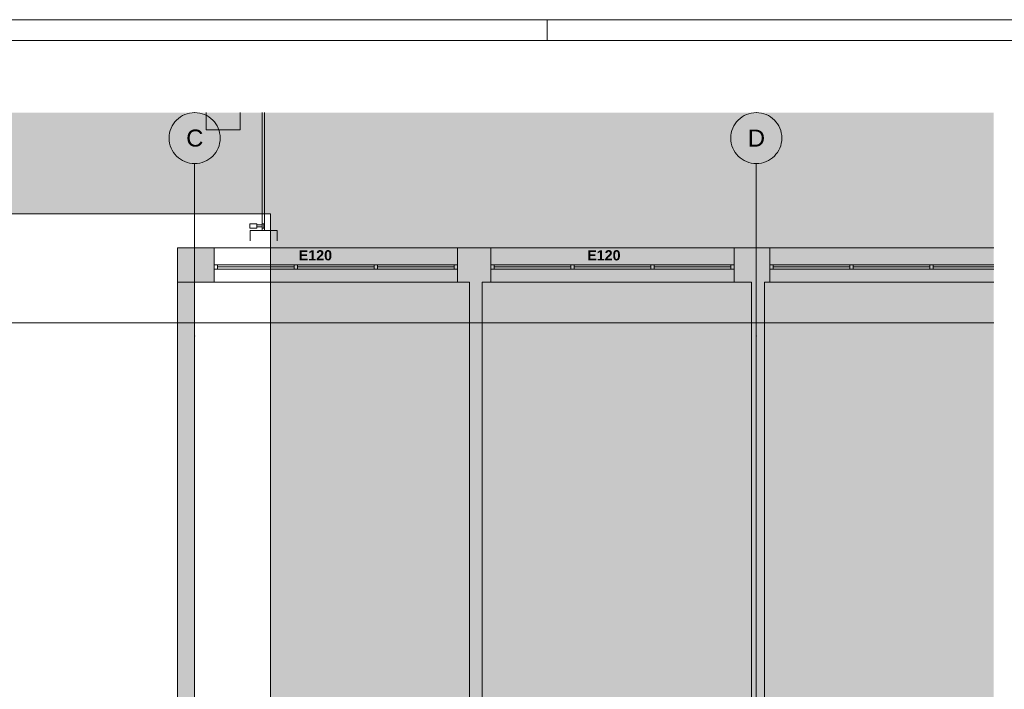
# Paper-space layout 'A-36 RZUT - PIĘTRO 6' of a CAD drawing. Header units: millimetres. Extents: x 0 to 800, y 0 to 500.
# Tile 13 of 17: x 316 to 547, y 343 to 500. Entities that reach past the tile are written whole.
import ezdxf
from ezdxf.xclip import XClip

# ---------------------------------------------------------------- set-up
doc = ezdxf.new("R2010")
doc.units = ezdxf.units.MM
doc.header["$MEASUREMENT"] = 0
doc.header["$XCLIPFRAME"] = 0
doc.linetypes.add('DASHDOTX2', pattern=[1000, 500, -250, 0, -250])
doc.linetypes.add('PRZERYWANA_DU_A', pattern=[550, 350, -200])
for name, color, linetype, lineweight in [('0_Nr_pióra__2', 8, 'Continuous', 13), ('A_Arkusz_Nr_pióra__1', 7, 'Continuous', 20), ('A_podkład_Nr_pióra__2', 8, 'Continuous', 13), ('A_ściany_Nr_pióra__1', 7, 'Continuous', 20)]:
    doc.layers.add(name, color=color, linetype=linetype, lineweight=lineweight)
for name, color, linetype, lineweight, true_color in [('A_Arkusz_Nr_pióra__237', 7, 'Continuous', 5, 0x343434), ('A_osie_Nr_pióra__16', 7, 'Continuous', 5, 0x0f0f0f), ('A_osie_Nr_pióra__76', 7, 'Continuous', 5, 0x2d2d2d), ('A_ppoż proj_Nr_pióra__8', 7, 'Continuous', 13, 0x4c4c4c), ('A_ściany_Nr_pióra__19', 7, 'Continuous', 5, 0x191919), ('Okna Archicada_Nr_pióra__19', 7, 'Continuous', 5, 0x191919)]:
    doc.layers.add(name, color=color, linetype=linetype, lineweight=lineweight, true_color=true_color)
doc.layers.add('A_podrys', color=7, linetype='Continuous')
doc.layers.add('A_ściany', color=7, linetype='Continuous')
doc.styles.add('STYL_AUTOMATYCZNY_1', font='arial.ttf')
doc.styles.add('STYL_AUTOMATYCZNY_3', font='arial.ttf')

# ---------------------------------------------------------------- blocks, each defined once
blk = doc.blocks.new('Rysunek_1_1', base_point=(-3193.41, -631.4))
at = {"linetype": 'Continuous', "lineweight": 0, "true_color": 0x484848}
blk.add_hatch(color=251, dxfattribs=at).paths.add_polyline_path([(44.07, 126.75), (60.84, 126.75), (60.84, 454.37), (374.97, 454.37), (374.97, 316.75), (544.97, 316.75), (544.97, 478.17), (44.07, 478.17)])
at = {"layer": 'A_ściany', "linetype": 'Continuous', "lineweight": 0, "true_color": 0x000000}
for points in [[(361.78, 438.27), (361.78, 446.37), (353.18, 446.37), (353.18, 438.27)], [(426.78, 438.27), (426.78, 446.37), (418.98, 446.37), (418.98, 438.27)], [(492.38, 438.27), (492.38, 446.37), (483.98, 446.37), (483.98, 438.27)], [(357.17, 311.45), (357.17, 438.27), (353.18, 438.27), (353.18, 307.39)], [(424.78, 311.45), (424.78, 438.27), (421.78, 438.27), (421.78, 311.45)], [(491.09, 311.45), (491.09, 438.27), (488.09, 438.27), (488.09, 311.45)]]:
    blk.add_hatch(color=18, dxfattribs=at).paths.add_polyline_path(points)
at = {"layer": '0_Nr_pióra__2', "color": 8, "linetype": 'PRZERYWANA_DU_A', "lineweight": 13, "ltscale": 2, "flags": 128}
blk.add_lwpolyline([(544.97, 316.75), (374.97, 316.75), (374.97, 454.37), (60.84, 454.37), (60.84, 126.75)], dxfattribs=at)
at = {"layer": 'A_osie_Nr_pióra__16', "color": 250, "linetype": 'DASHDOTX2', "lineweight": 5, "ltscale": 2, "true_color": 0x0f0f0f}
for p, q in [((357.18, 425.66), (357.18, 466.17)), ((489.18, 425.66), (489.18, 466.17)), ((544.97, 428.75), (96.57, 428.75)), ((357.18, 425.66), (357.18, 126.75)), ((489.18, 425.66), (489.18, 126.75))]:
    blk.add_line(p, q, dxfattribs=at)
for p in [(357.18, 425.66), (357.18, 425.66), (489.18, 425.66), (489.18, 425.66)]:
    blk.add_point(p, dxfattribs=at)
at = {"layer": 'A_osie_Nr_pióra__76', "color": 250, "linetype": 'Continuous', "lineweight": 5, "ltscale": 2, "true_color": 0x2d2d2d}
for centre in [(357.18, 472.17), (489.18, 472.17)]:
    blk.add_circle(centre, 6, dxfattribs=at)
at = {"layer": 'A_podkład_Nr_pióra__2', "color": 8, "linetype": 'Continuous', "lineweight": 13, "ltscale": 2}
for p, q in [((359.86, 478.17), (359.86, 474.11)), ((367.86, 474.11), (367.86, 478.17)), ((373.05, 478.17), (373.05, 450.41)), ((373.56, 450.41), (373.56, 478.17)), ((359.86, 474.11), (367.86, 474.11)), ((370.17, 451.02), (370.17, 452.05)), ((370.17, 452.05), (371.82, 452.05)), ((371.82, 452.05), (371.82, 451.02)), ((371.82, 451.74), (373.05, 451.74)), ((373.05, 451.33), (371.82, 451.33)), ((373.46, 452.05), (373.05, 452.05)), ((373.46, 451.02), (373.46, 452.05)), ((371.82, 451.02), (370.17, 451.02)), ((370.26, 448.01), (370.26, 450.41)), ((376.56, 450.41), (370.26, 450.41)), ((373.05, 451.02), (373.46, 451.02)), ((376.56, 450.41), (376.56, 448.01))]:
    blk.add_line(p, q, dxfattribs=at)
at = {"layer": 'A_ściany_Nr_pióra__1', "color": 7, "linetype": 'Continuous', "lineweight": 20, "ltscale": 2}
for p, q in [((361.78, 446.37), (361.78, 438.27)), ((418.98, 446.37), (418.98, 438.27)), ((426.78, 446.37), (426.78, 438.27)), ((483.98, 446.37), (483.98, 438.27)), ((492.38, 446.37), (492.38, 438.27))]:
    blk.add_line(p, q, dxfattribs=at)
at = {"layer": 'A_ściany_Nr_pióra__1', "color": 7, "linetype": 'Continuous', "lineweight": 20, "ltscale": 2, "flags": 128}
for points in [[(361.78, 446.37), (353.18, 446.37)], [(353.18, 446.37), (353.18, 438.27)], [(426.78, 446.37), (418.98, 446.37)], [(492.38, 446.37), (483.98, 446.37)], [(357.17, 438.27), (353.18, 438.27)], [(353.18, 438.27), (353.18, 307.39)], [(353.18, 438.27), (361.78, 438.27)], [(357.17, 311.45), (357.17, 438.27)], [(418.98, 438.27), (421.78, 438.27)], [(421.78, 438.27), (421.78, 311.45)], [(424.78, 438.27), (426.78, 438.27)], [(424.78, 311.45), (424.78, 438.27)], [(483.98, 438.27), (488.09, 438.27)], [(488.09, 438.27), (488.09, 311.45)], [(491.09, 438.27), (492.38, 438.27)], [(491.09, 311.45), (491.09, 438.27)]]:
    blk.add_lwpolyline(points, dxfattribs=at)
at = {"layer": 'A_ściany_Nr_pióra__19', "color": 250, "linetype": 'Continuous', "lineweight": 5, "ltscale": 2, "true_color": 0x191919}
for p, q in [((418.98, 446.37), (361.78, 446.37)), ((483.98, 446.37), (426.78, 446.37)), ((544.97, 446.37), (492.38, 446.37)), ((361.78, 438.27), (418.98, 438.27)), ((426.78, 438.27), (483.98, 438.27)), ((492.38, 438.27), (544.97, 438.27))]:
    blk.add_line(p, q, dxfattribs=at)
at = {"layer": 'Okna Archicada_Nr_pióra__19', "color": 250, "linetype": 'Continuous', "lineweight": 5, "ltscale": 2, "true_color": 0x191919}
for p, q in [((418.98, 442.37), (361.78, 442.37)), ((361.78, 442.37), (361.78, 441.37)), ((362.58, 442.37), (362.58, 441.37)), ((380.58, 442.37), (380.58, 441.37)), ((381.38, 442.37), (381.38, 441.37)), ((399.38, 442.37), (399.38, 441.37)), ((400.18, 442.37), (400.18, 441.37)), ((418.18, 442.37), (418.18, 441.37)), ((418.98, 441.37), (418.98, 442.37)), ((483.98, 442.37), (426.78, 442.37)), ((426.78, 442.37), (426.78, 441.37)), ((427.58, 442.37), (427.58, 441.37)), ((445.58, 442.37), (445.58, 441.37)), ((446.38, 442.37), (446.38, 441.37)), ((464.38, 442.37), (464.38, 441.37)), ((465.18, 442.37), (465.18, 441.37)), ((483.18, 442.37), (483.18, 441.37)), ((483.98, 441.37), (483.98, 442.37)), ((544.97, 442.37), (492.38, 442.37)), ((492.38, 442.37), (492.38, 441.37)), ((493.18, 442.37), (493.18, 441.37)), ((511.18, 442.37), (511.18, 441.37)), ((511.98, 442.37), (511.98, 441.37)), ((529.98, 442.37), (529.98, 441.37)), ((530.78, 442.37), (530.78, 441.37)), ((361.78, 441.37), (418.98, 441.37)), ((362.58, 441.87), (380.58, 441.87)), ((381.38, 441.87), (399.38, 441.87)), ((400.18, 441.87), (418.18, 441.87)), ((426.78, 441.37), (483.98, 441.37)), ((427.58, 441.87), (445.58, 441.87)), ((446.38, 441.87), (464.38, 441.87)), ((465.18, 441.87), (483.18, 441.87)), ((492.38, 441.37), (544.97, 441.37)), ((493.18, 441.87), (511.18, 441.87)), ((511.98, 441.87), (529.98, 441.87)), ((530.78, 441.87), (544.97, 441.87))]:
    blk.add_line(p, q, dxfattribs=at)
at = {"layer": 'A_osie_Nr_pióra__76', "color": 250, "linetype": 'Continuous', "lineweight": 5, "true_color": 0x2d2d2d, "char_height": 4, "attachment_point": 1, "style": 'STYL_AUTOMATYCZNY_1'}
for s, insert in [('\\A1;{\\pql;\\pt0;\\fArial|b0|i0|c238|p0;\\W1.000000;C}', (355.2, 474.17)), ('\\A1;{\\pql;\\pt0;\\fArial|b0|i0|c238|p0;\\W1.000000;D}', (487.2, 474.17))]:
    blk.add_mtext(s, dxfattribs=dict(at, insert=insert))
at = {"layer": 'A_ppoż proj_Nr_pióra__8', "color": 251, "linetype": 'Continuous', "lineweight": 13, "true_color": 0x4c4c4c, "char_height": 2.4, "attachment_point": 5, "style": 'STYL_AUTOMATYCZNY_3'}
for insert in [(385.56, 444.6), (453.36, 444.6)]:
    blk.add_mtext('\\A1;{\\pqc;\\fArial|b1|i0|c238|p0;\\W1.000000;E\\fArial|b1|i0|c238|p0;\\W1.000000;12\\fArial|b1|i0|c238|p0;\\W1.000000;0}', dxfattribs=dict(at, insert=insert))

psp = doc.layouts.new('A-36 RZUT - PIĘTRO 6')

# ---------------------------------------------------------------- linework, layer by layer
at = {"layer": 'A_Arkusz_Nr_pióra__1', "color": 7, "linetype": 'Continuous', "lineweight": 20}
psp.add_line((795.1, 495.1), (29.9, 495.1), dxfattribs=at)
at = {"layer": 'A_Arkusz_Nr_pióra__1', "color": 7, "linetype": 'Continuous', "lineweight": 20, "flags": 128}
psp.add_lwpolyline([(0, 500), (800, 500), (800, 0), (0, 0)], close=True, dxfattribs=at)
at = {"layer": 'A_Arkusz_Nr_pióra__237', "color": 250, "linetype": 'Continuous', "lineweight": 5, "true_color": 0x343434}
psp.add_line((440, 495.1), (440, 500), dxfattribs=at)

# ---------------------------------------------------------------- block references
at = {"layer": 'A_podrys', "color": 37, "linetype": 'Continuous', "lineweight": 5, "true_color": 0x656532}
ref = psp.add_blockref('Rysunek_1_1', (-3193.41, -631.4), dxfattribs=at)
XClip(ref).set_block_clipping_path([(44.069637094, 126.7487186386), (544.9695795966, 478.1668323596)])

doc.saveas('drawing.dxf')
